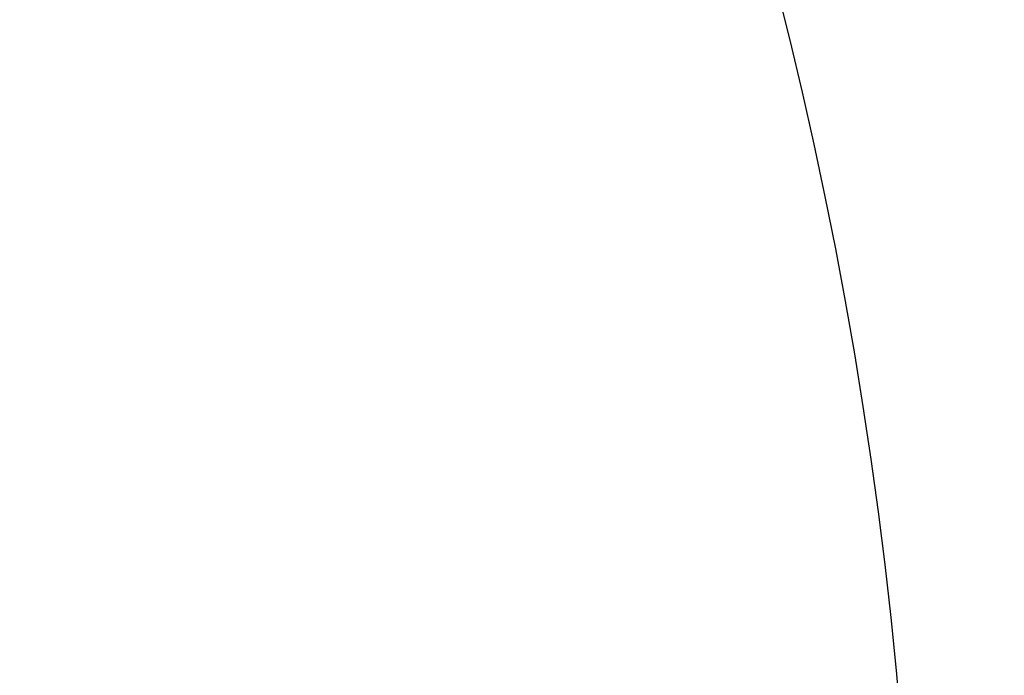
# Model space of a CAD drawing. Header units: millimetres. Extents: x 13873 to 18697, y 1443 to 6366.
# Tile 13 of 28: x 16394 to 16594, y 3575 to 3708. Entities that reach past the tile are written whole.
import ezdxf

# ---------------------------------------------------------------- set-up
doc = ezdxf.new("R2010")
doc.units = ezdxf.units.MM
doc.header["$PDSIZE"] = -1
doc.styles.add('标准汉字', font='gbenor.shx', dxfattribs={"bigfont": 'gbcbig.shx'})
doc.dimstyles.new('ISO-25', dxfattribs={"dimscale": 5, "dimtxt": 3.5, "dimasz": 5, "dimexe": 3.5, "dimexo": 0.625, "dimtad": 1, "dimdec": 1, "dimdsep": 46, "dimtxsty": '标准汉字', "dimcen": 2.5, "dimclrd": 1, "dimclre": 1, "dimadec": 0, "dimazin": 0, "dimtfac": 1, "dimtdec": 1, "dimtmove": 1, "dimatfit": 3, "dimfxl": 1, "dimarcsym": 0})

# ---------------------------------------------------------------- blocks, each defined once
blk = doc.blocks.new('*D72')
at = {"color": 1, "lineweight": -2, "transparency": 16777216}
for p, q in [((16589.44, 3882.95), (16525.87, 3855.55)), ((15676.41, 3489.42), (16502.91, 3845.65))]:
    blk.add_line(p, q, dxfattribs=at)
at = {"color": 1, "transparency": 16777216}
blk.add_solid([(16524.22, 3859.38), (16527.52, 3851.72), (16502.91, 3845.65)], dxfattribs=at)
at = {"layer": 'Defpoints', "color": 0, "transparency": 16777216}
for p in [(16502.91, 3845.65), (15676.41, 3489.42)]:
    blk.add_point(p, dxfattribs=at)
at = {"color": 0, "transparency": 16777216, "insert": (16564.43, 3885.1), "char_height": 17.5, "attachment_point": 5, "rotation": 23.3168, "style": '标准汉字'}
blk.add_mtext('R900', dxfattribs=at)

msp = doc.modelspace()

# ---------------------------------------------------------------- linework, layer by layer
at = {"color": 4}
msp.add_arc((15676.41, 3489.42), 900, 225, 135, dxfattribs=at)

# ---------------------------------------------------------------- dimensions: what is measured, and where the dimension line sits
dim = msp.add_radius_dim(center=(15676.41, 3489.42), mpoint=(16502.91, 3845.65), dimstyle='ISO-25')
dim.commit()
dim.dimension.update_dxf_attribs({"geometry": '*D72', "text_midpoint": (16564.43, 3885.1)})

doc.saveas('drawing.dxf')
